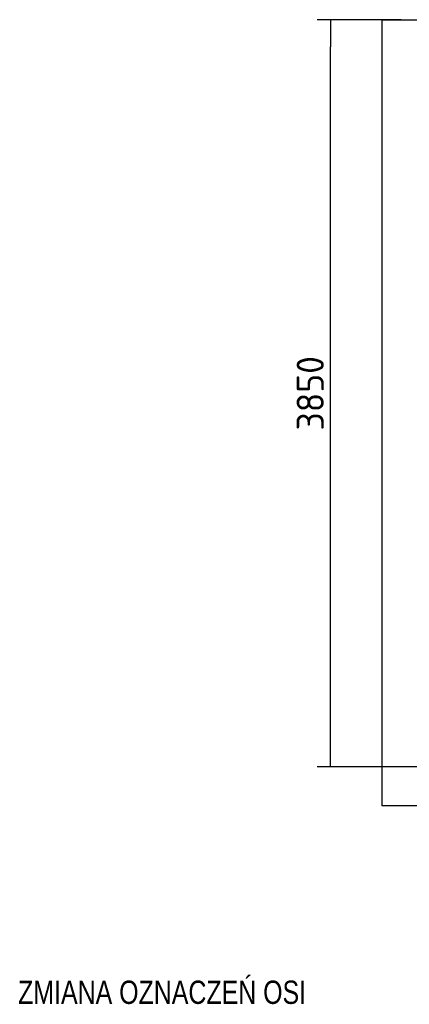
# Model space of a CAD drawing. Header units: centimetres. Extents: x 0 to 55409, y -2708 to 14680.
# Tile 78 of 215: x 35896 to 36097, y 5978 to 6486. Entities that reach past the tile are written whole.
import ezdxf

# ---------------------------------------------------------------- set-up
doc = ezdxf.new("R2010")
doc.units = ezdxf.units.CM
doc.header["$LTSCALE"] = 0.01
doc.layers.add('A_Ściany istniejące', color=9, linetype='Continuous')
doc.layers.add('CKREWIZJA', color=1, linetype='Continuous', lineweight=50)
doc.styles.add('RomanS', font='romans.shx', dxfattribs={"width": 0.8})
doc.styles.add('SEACAD_Solid_Edge_ISO', font='seiso.ttf')
doc.dimstyles.new('ISO_(mm)', dxfattribs={"dimtxt": 140, "dimasz": 140, "dimexe": 70, "dimexo": 0, "dimgap": 35, "dimtad": 1, "dimtxsty": 'SEACAD_Solid_Edge_ISO', "dimblk1": '_SE_FILLED', "dimblk2": '_SE_FILLED', "dimsah": 1, "dimcen": 70, "dimadec": 0, "dimazin": 0, "dimtfac": 0.5, "dimtmove": 0, "dimatfit": 3, "dimfxl": 1, "dimarcsym": 0})

# ---------------------------------------------------------------- blocks, each defined once
blk = doc.blocks.new('_SE_FILLED')
at = {"color": 0}
blk.add_line((0, 0), (-1, 0), dxfattribs=at)
blk.add_solid([(0, 0), (-1, -0.1665), (-1, 0.1665), (0, 0)], dxfattribs=at)
blk = doc.blocks.new('*D181')
at = {"color": 0, "linetype": 'Continuous', "lineweight": -2}
for p, q in [((0.3, 3740), (0.3, 4273.4)), ((3850.3, 3840), (3850.3, 4273.4)), ((140.3, 4203.4), (3710.3, 4203.4))]:
    blk.add_line(p, q, dxfattribs=at)
at = {"color": 0, "lineweight": -2, "xscale": 140, "yscale": 140, "zscale": 140, "rotation": 180}
blk.add_blockref('_SE_FILLED', (0.3, 4203.4), dxfattribs=at)
at = {"color": 0, "lineweight": -2, "xscale": 140, "yscale": 140, "zscale": 140}
blk.add_blockref('_SE_FILLED', (3850.3, 4203.4), dxfattribs=at)
at = {"color": 0, "lineweight": -3, "insert": (1925.3, 4308.4), "char_height": 140, "attachment_point": 5, "style": 'SEACAD_Solid_Edge_ISO'}
blk.add_mtext('\\A1;3850', dxfattribs=at)
blk = doc.blocks.new('A$7E8719B1A182C3')
at = {"color": 7, "linetype": 'Continuous', "lineweight": -3}
for p, q in [((-199.7, 3250), (-199.7, 3940)), ((3850.3, 3940), (-199.7, 3940)), ((3850.3, 3940), (3850.3, 3740))]:
    blk.add_line(p, q, dxfattribs=at)
dim = blk.add_linear_dim(base=(3850.3, 4203.423), p1=(0.3, 3740), p2=(3850.3, 3840), text='\\A1;<>', dimstyle='ISO_(mm)', dxfattribs=at)
dim.commit()
dim.dimension.update_dxf_attribs({"geometry": '*D181', "text_midpoint": (1925.3, 4203.423), "dimtype": 160})

msp = doc.modelspace()

# ---------------------------------------------------------------- block references
at = {"layer": 'A_Ściany istniejące', "xscale": 0.1, "yscale": 0.1, "zscale": 0.1, "rotation": 90}
msp.add_blockref('A$7E8719B1A182C3', (36476.674, 6100.762), dxfattribs=at)

# ---------------------------------------------------------------- texts
at = {"layer": 'CKREWIZJA', "insert": (35895.35, 5990.682), "char_height": 12, "width": 294.53711, "attachment_point": 1, "style": 'RomanS'}
msp.add_mtext('\\pxi-3,l3,ql,t3;{\\Fic-simplex.shx;ZMIANA OZNACZEŃ OSI}', dxfattribs=at)

doc.saveas('drawing.dxf')
